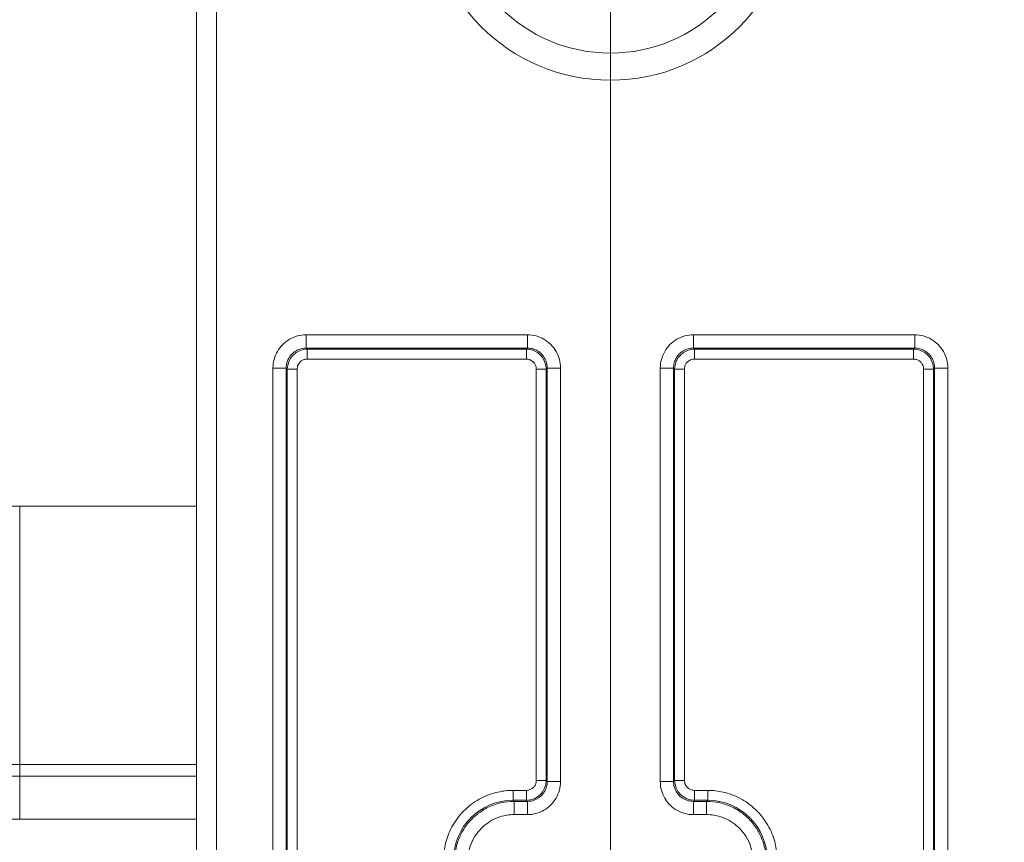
# Model space of a CAD drawing. Header units: inches. Extents: x 0.3 to 84.8, y 1.5 to 53.5.
# Tile 64 of 107: x 73.8 to 75.3, y 21.1 to 22.4. Entities that reach past the tile are written whole.
import ezdxf

# ---------------------------------------------------------------- set-up
doc = ezdxf.new("R2010")
doc.units = ezdxf.units.IN
doc.header["$LTSCALE"] = 2.5
doc.header["$MEASUREMENT"] = 0
doc.linetypes.add('CHAIN', pattern=[0.7087, 0.4724, -0.0591, 0.1181, -0.0591])
for name, color, linetype, lineweight in [('Center Mark (ANSI)', 7, 'Continuous', 9), ('Dimension (ANSI)', 7, 'Continuous', 9), ('Visible (ANSI)', 7, 'Continuous', 18), ('Visible Narrow (ANSI)', 7, 'Continuous', 5)]:
    doc.layers.add(name, color=color, linetype=linetype, lineweight=lineweight)
doc.styles.add('Note Text (ANSI)', font='arial.ttf')
doc.dimstyles.new('.XX', dxfattribs={"dimscale": 2.5, "dimtxt": 0.095, "dimasz": 0.125, "dimexe": 0.1875, "dimexo": 0.0625, "dimgap": 0.0625, "dimtad": 0, "dimtih": 1, "dimtoh": 1, "dimrnd": 1e-08, "dimzin": 0, "dimdsep": 46, "dimtxsty": 'Note Text (ANSI)', "dimblk": 'Filled-1', "dimcen": 0.09, "dimdle": 0.45, "dimclrd": 256, "dimclre": 256, "dimclrt": 256, "dimadec": 0, "dimazin": 1, "dimtfac": 1.263158, "dimtofl": 0, "dimtmove": 0, "dimatfit": 3, "dimfxl": 1, "dimtolj": 1, "dimtzin": 4, "dimlwd": -1, "dimlwe": -1, "dimarcsym": 0})

# ---------------------------------------------------------------- blocks, each defined once
blk = doc.blocks.new('Filled-1')
at = {"color": 0}
for p, q in [((0, 0), (-1, 0.25)), ((-1, 0.25), (-1, -0.25)), ((-1, 0), (0, 0)), ((-1, -0.25), (0, 0))]:
    blk.add_line(p, q, dxfattribs=at)
at = {"color": 0, "flags": 128}
blk.add_lwpolyline([(-1, -0.25), (0, 0), (-1, 0.25), (-1, -0.25)], dxfattribs=at)
at = {"color": 0}
blk.add_solid([(-1, -0.25), (0, 0), (-1, 0.25), (-1, -0.25)], dxfattribs=at)
blk = doc.blocks.new('*D52')
at = {"layer": 'Defpoints', "color": 0, "transparency": 16777216}
for p in [(74.7319, 33.6459), (69.1069, 20.0209), (74.7319, 20.0209)]:
    blk.add_point(p, dxfattribs=at)
at = {"layer": 'Dimension (ANSI)', "transparency": 16777216}
for p, q in [((69.1069, 20.1772), (69.1069, 34.1147)), ((74.7319, 20.1772), (74.7319, 34.1147)), ((69.4194, 33.6459), (71.4547, 33.6459)), ((74.4194, 33.6459), (72.3841, 33.6459))]:
    blk.add_line(p, q, dxfattribs=at)
at = {"layer": 'Dimension (ANSI)', "transparency": 16777216, "xscale": 0.3125, "yscale": 0.3125, "zscale": 0.3125, "rotation": 180}
blk.add_blockref('Filled-1', (69.1069, 33.6459), dxfattribs=at)
at = {"layer": 'Dimension (ANSI)', "transparency": 16777216, "xscale": 0.3125, "yscale": 0.3125, "zscale": 0.3125}
blk.add_blockref('Filled-1', (74.7319, 33.6459), dxfattribs=at)
at = {"layer": 'Dimension (ANSI)', "transparency": 16777216, "insert": (71.611, 33.7672), "char_height": 0.2375, "attachment_point": 1, "style": 'Note Text (ANSI)'}
blk.add_mtext('\\A1;5.63', dxfattribs=at)
blk = doc.blocks.new('*D53')
at = {"layer": 'Defpoints', "color": 0, "transparency": 16777216}
for p in [(68.6073, 32.3656), (68.6073, 20.3406), (80.6698, 20.3406)]:
    blk.add_point(p, dxfattribs=at)
at = {"layer": 'Dimension (ANSI)', "transparency": 16777216}
for p, q in [((68.7635, 32.3656), (81.1385, 32.3656)), ((80.6698, 32.0531), (80.6698, 28.0394)), ((80.6698, 20.6531), (80.6698, 27.4842)), ((68.7635, 20.3406), (81.1385, 20.3406))]:
    blk.add_line(p, q, dxfattribs=at)
at = {"layer": 'Dimension (ANSI)', "transparency": 16777216, "xscale": 0.3125, "yscale": 0.3125, "zscale": 0.3125}
for p, rotation in [((80.6698, 32.3656), 90), ((80.6698, 20.3406), 270)]:
    blk.add_blockref('Filled-1', p, dxfattribs=dict(at, rotation=rotation))
at = {"layer": 'Dimension (ANSI)', "transparency": 16777216, "insert": (80.2802, 27.8831), "char_height": 0.2375, "attachment_point": 1, "style": 'Note Text (ANSI)'}
blk.add_mtext('\\A1;12.03', dxfattribs=at)

msp = doc.modelspace()

# ---------------------------------------------------------------- linework, layer by layer
at = {"layer": 'Center Mark (ANSI)', "linetype": 'CHAIN', "ltscale": 0.219338}
msp.add_line((74.7319, 23.0343), (74.7319, 22.0468), dxfattribs=at)
at = {"layer": 'Visible (ANSI)'}
msp.add_line((74.1069, 22.9856), (74.1069, 20.0956), dxfattribs=at)
for radius in [0.2759, 0.235]:
    msp.add_circle((74.7319, 22.5406), radius, dxfattribs=at)
at = {"layer": 'Visible Narrow (ANSI)'}
for p, q in [((74.1369, 22.9856), (74.1369, 20.0956)), ((74.2723, 21.8802), (74.6066, 21.8802)), ((74.2723, 21.8602), (74.2723, 21.8802)), ((74.6066, 21.8602), (74.6066, 21.8802)), ((74.8573, 21.8802), (75.1916, 21.8802)), ((74.8573, 21.8602), (74.8573, 21.8802)), ((75.1916, 21.8602), (75.1916, 21.8802)), ((74.2723, 21.8602), (74.6066, 21.8602)), ((74.2738, 21.8586), (74.2723, 21.8602)), ((74.2738, 21.8586), (74.605, 21.8586)), ((74.2738, 21.8436), (74.2738, 21.8586)), ((74.605, 21.8586), (74.6066, 21.8602)), ((74.605, 21.8436), (74.605, 21.8586)), ((74.8573, 21.8602), (75.1916, 21.8602)), ((74.8573, 21.8602), (74.8588, 21.8586)), ((74.8588, 21.8586), (75.19, 21.8586)), ((74.8588, 21.8436), (74.8588, 21.8586)), ((75.1916, 21.8602), (75.19, 21.8586)), ((75.19, 21.8436), (75.19, 21.8586)), ((74.2738, 21.8436), (74.605, 21.8436)), ((74.8588, 21.8436), (75.19, 21.8436)), ((74.2223, 20.5809), (74.2223, 21.8302)), ((74.2423, 21.8302), (74.2223, 21.8302)), ((74.2423, 20.5809), (74.2423, 21.8302)), ((74.2439, 21.8286), (74.2423, 21.8302)), ((74.2439, 20.5825), (74.2439, 21.8286)), ((74.2589, 21.8286), (74.2439, 21.8286)), ((74.2589, 20.5825), (74.2589, 21.8286)), ((74.62, 21.8286), (74.62, 21.2075)), ((74.62, 21.8286), (74.635, 21.8286)), ((74.635, 21.8286), (74.6366, 21.8302)), ((74.635, 21.8286), (74.635, 21.2075)), ((74.6366, 21.8302), (74.6566, 21.8302)), ((74.6366, 21.8302), (74.6366, 21.2059)), ((74.6566, 21.8302), (74.6566, 21.2059)), ((74.8073, 21.2059), (74.8073, 21.8302)), ((74.8273, 21.8302), (74.8073, 21.8302)), ((74.8273, 21.2059), (74.8273, 21.8302)), ((74.8273, 21.8302), (74.8289, 21.8286)), ((74.8289, 21.2075), (74.8289, 21.8286)), ((74.8439, 21.8286), (74.8289, 21.8286)), ((74.8439, 21.2075), (74.8439, 21.8286)), ((75.205, 21.8286), (75.205, 20.5825)), ((75.205, 21.8286), (75.22, 21.8286)), ((75.2216, 21.8302), (75.22, 21.8286)), ((75.22, 21.8286), (75.22, 20.5825)), ((75.2216, 21.8302), (75.2416, 21.8302)), ((75.2216, 21.8302), (75.2216, 20.5809)), ((75.2416, 21.8302), (75.2416, 20.5809)), ((73.8397, 21.6216), (74.1069, 21.6216)), ((73.8397, 21.2316), (73.8397, 21.6216)), ((73.8397, 21.2316), (74.1069, 21.2316)), ((73.8397, 21.2316), (73.8397, 21.214)), ((73.8397, 21.214), (74.1069, 21.214)), ((73.8397, 21.149), (73.8397, 21.214)), ((74.62, 21.2075), (74.635, 21.2075)), ((74.635, 21.2075), (74.6366, 21.2059)), ((74.6366, 21.2059), (74.6566, 21.2059)), ((74.8273, 21.2059), (74.8073, 21.2059)), ((74.8273, 21.2059), (74.8289, 21.2075)), ((74.8439, 21.2075), (74.8289, 21.2075)), ((74.585, 21.1925), (74.585, 21.1775)), ((74.605, 21.1925), (74.585, 21.1925)), ((74.605, 21.1925), (74.605, 21.1775)), ((74.8789, 21.1925), (74.8588, 21.1925)), ((74.8588, 21.1925), (74.8588, 21.1775)), ((74.8789, 21.1925), (74.8789, 21.1775)), ((74.605, 21.1775), (74.585, 21.1775)), ((74.5866, 21.1759), (74.585, 21.1775)), ((74.6066, 21.1759), (74.5866, 21.1759)), ((74.5866, 21.1759), (74.5866, 21.1559)), ((74.605, 21.1775), (74.6066, 21.1759)), ((74.6066, 21.1759), (74.6066, 21.1559)), ((74.8573, 21.1759), (74.8588, 21.1775)), ((74.8773, 21.1759), (74.8573, 21.1759)), ((74.8573, 21.1759), (74.8573, 21.1559)), ((74.8789, 21.1775), (74.8588, 21.1775)), ((74.8789, 21.1775), (74.8773, 21.1759)), ((74.8773, 21.1759), (74.8773, 21.1559)), ((73.8397, 21.149), (74.1069, 21.149)), ((74.6066, 21.1559), (74.5866, 21.1559)), ((74.8517, 21.1562), (74.8517, 21.1562)), ((74.8773, 21.1559), (74.8573, 21.1559))]:
    msp.add_line(p, q, dxfattribs=at)
for radius in [5.4085, 5.0186, 5.0009, 4.9359]:
    msp.add_arc((73.8397, 16.2131), radius, 90, 93.7283, dxfattribs=at)
for centre, major_axis, ratio, start_param, end_param in [((74.2739, 21.8286), (0.0212, 0.0212), 0.999924, 0.785497, 2.356096), ((74.605, 21.8286), (0.0212, -0.0212), 0.999924, 0.785497, 2.356096), ((74.8589, 21.8286), (0.0212, 0.0212), 0.999924, 0.785497, 2.356096), ((75.19, 21.8286), (0.0212, -0.0212), 0.999924, 0.785497, 2.356096), ((74.605, 21.2075), (-0.0212, -0.0212), 0.999924, 0.785497, 2.356096), ((74.8589, 21.2075), (-0.0212, 0.0212), 0.999924, 0.785497, 2.356096), ((74.585, 21.0875), (-0.0637, 0.0637), 0.999594, 5.497937, 7.068429), ((74.8788, 21.0875), (-0.0637, -0.0637), 0.999594, 2.356353, 3.926845)]:
    msp.add_ellipse(centre, major_axis=major_axis, ratio=ratio, start_param=start_param, end_param=end_param, dxfattribs=at)
for points in [[(74.2223, 21.8302), (74.2223, 21.8347), (74.2234, 21.8433), (74.2285, 21.8556), (74.2366, 21.866), (74.247, 21.874), (74.2593, 21.8791), (74.2678, 21.8802), (74.2723, 21.8802)], [(74.6066, 21.8802), (74.6111, 21.8802), (74.6197, 21.8791), (74.6319, 21.874), (74.6424, 21.8659), (74.6504, 21.8555), (74.6555, 21.8432), (74.6566, 21.8347), (74.6566, 21.8302)], [(74.8073, 21.8302), (74.8073, 21.8347), (74.8084, 21.8432), (74.8135, 21.8555), (74.8215, 21.866), (74.8319, 21.874), (74.8442, 21.8791), (74.8528, 21.8802), (74.8573, 21.8802)], [(75.1916, 21.8802), (75.196, 21.8802), (75.2046, 21.8791), (75.2169, 21.874), (75.2273, 21.866), (75.2354, 21.8555), (75.2404, 21.8433), (75.2416, 21.8347), (75.2416, 21.8302)], [(74.8273, 21.8302), (74.8273, 21.8328), (74.828, 21.8381), (74.831, 21.8454), (74.8358, 21.8517), (74.8421, 21.8565), (74.8494, 21.8595), (74.8546, 21.8602), (74.8573, 21.8602)], [(75.1916, 21.8602), (75.1942, 21.8602), (75.1994, 21.8595), (75.2068, 21.8565), (75.213, 21.8517), (75.2179, 21.8454), (75.2209, 21.8381), (75.2216, 21.8328), (75.2216, 21.8302)], [(74.6566, 21.2059), (74.6566, 21.2014), (74.6554, 21.1928), (74.6504, 21.1806), (74.6423, 21.1701), (74.6319, 21.1621), (74.6196, 21.157), (74.611, 21.1559), (74.6066, 21.1559)], [(74.8573, 21.1559), (74.8528, 21.1559), (74.8443, 21.157), (74.832, 21.1621), (74.8215, 21.1701), (74.8135, 21.1806), (74.8084, 21.1928), (74.8073, 21.2014), (74.8073, 21.2059)], [(74.8573, 21.1759), (74.8546, 21.1759), (74.8494, 21.1766), (74.8421, 21.1796), (74.8358, 21.1844), (74.831, 21.1907), (74.828, 21.198), (74.8273, 21.2033), (74.8273, 21.2059)], [(74.585, 21.1925), (74.5821, 21.1925), (74.5759, 21.1923), (74.5649, 21.1908), (74.5527, 21.1877), (74.5399, 21.1827), (74.5273, 21.1756), (74.5154, 21.1666), (74.5048, 21.1558), (74.496, 21.1438), (74.4892, 21.1311), (74.4844, 21.1185), (74.4815, 21.1066), (74.4802, 21.0959), (74.48, 21.0901), (74.48, 21.0875)], [(74.9839, 21.0875), (74.9839, 21.0901), (74.9837, 21.0959), (74.9823, 21.1064), (74.9795, 21.1182), (74.9749, 21.1307), (74.9682, 21.1433), (74.9595, 21.1553), (74.949, 21.1661), (74.9371, 21.1753), (74.9244, 21.1825), (74.9115, 21.1876), (74.8992, 21.1907), (74.888, 21.1923), (74.8817, 21.1925), (74.8789, 21.1925)], [(74.5866, 21.1759), (74.5798, 21.1759), (74.5664, 21.1744), (74.5472, 21.1677), (74.53, 21.1569), (74.5156, 21.1425), (74.5048, 21.1253), (74.4981, 21.1061), (74.4966, 21.0926), (74.4966, 21.0859)], [(74.9673, 21.0859), (74.9673, 21.0926), (74.9658, 21.1061), (74.959, 21.1253), (74.9482, 21.1425), (74.9339, 21.1569), (74.9167, 21.1677), (74.8975, 21.1744), (74.884, 21.1759), (74.8773, 21.1759)]]:
    msp.add_open_spline(points, degree=3, dxfattribs=at)
for points, knots in [([(74.2423, 21.8302), (74.2423, 21.8305), (74.2423, 21.8308), (74.2424, 21.8335), (74.2427, 21.8358), (74.2434, 21.8385), (74.2436, 21.8391), (74.2444, 21.8416), (74.2453, 21.8434), (74.2467, 21.8459), (74.2471, 21.8466), (74.2486, 21.8488), (74.2498, 21.8502), (74.2518, 21.8522), (74.2526, 21.8529), (74.2546, 21.8545), (74.2559, 21.8554), (74.2584, 21.8569), (74.2596, 21.8574), (74.262, 21.8584), (74.2633, 21.8589), (74.266, 21.8596), (74.2676, 21.8599), (74.2702, 21.8602), (74.2712, 21.8602), (74.2723, 21.8602)], [0, 0, 0, 0, 0.019513, 0.019513, 0.166667, 0.166667, 0.202349, 0.202349, 0.333333, 0.333333, 0.385048, 0.385048, 0.5, 0.5, 0.56788, 0.56788, 0.666667, 0.666667, 0.750401, 0.750401, 0.833333, 0.833333, 0.933539, 0.933539, 1, 1, 1, 1]), ([(74.6066, 21.8602), (74.6069, 21.8602), (74.6072, 21.8602), (74.6098, 21.8601), (74.6121, 21.8598), (74.6149, 21.8591), (74.6154, 21.8589), (74.6179, 21.8581), (74.6198, 21.8572), (74.6223, 21.8558), (74.623, 21.8554), (74.6251, 21.8539), (74.6265, 21.8527), (74.6286, 21.8507), (74.6293, 21.8499), (74.6309, 21.8478), (74.6318, 21.8466), (74.6332, 21.8441), (74.6338, 21.8429), (74.6348, 21.8405), (74.6352, 21.8392), (74.636, 21.8365), (74.6363, 21.8349), (74.6365, 21.8323), (74.6366, 21.8313), (74.6366, 21.8302)], [0, 0, 0, 0, 0.019513, 0.019513, 0.166667, 0.166667, 0.202349, 0.202349, 0.333333, 0.333333, 0.385048, 0.385048, 0.5, 0.5, 0.56788, 0.56788, 0.666667, 0.666667, 0.750401, 0.750401, 0.833333, 0.833333, 0.933539, 0.933539, 1, 1, 1, 1]), ([(74.2589, 21.8286), (74.2589, 21.829), (74.2589, 21.8293), (74.259, 21.8309), (74.2592, 21.832), (74.2597, 21.8337), (74.2599, 21.8341), (74.2605, 21.8355), (74.2611, 21.8365), (74.2621, 21.8379), (74.2624, 21.8384), (74.2635, 21.8396), (74.2643, 21.8402), (74.2657, 21.8412), (74.2663, 21.8416), (74.2677, 21.8424), (74.2685, 21.8427), (74.2701, 21.8432), (74.2709, 21.8434), (74.2724, 21.8436), (74.2731, 21.8436), (74.2738, 21.8436)], [0.0000002, 0.0000002, 0.0000002, 0.0000002, 0.0418782, 0.0418782, 0.2000001, 0.2000001, 0.2590416, 0.2590416, 0.4000001, 0.4000001, 0.474212, 0.474212, 0.6000001, 0.6000001, 0.6894765, 0.6894765, 0.8, 0.8, 0.907321, 0.907321, 1, 1, 1, 1]), ([(74.605, 21.8436), (74.6053, 21.8436), (74.6057, 21.8436), (74.6072, 21.8435), (74.6084, 21.8433), (74.61, 21.8428), (74.6105, 21.8426), (74.6119, 21.842), (74.6129, 21.8414), (74.6143, 21.8404), (74.6148, 21.84), (74.6159, 21.839), (74.6166, 21.8382), (74.6176, 21.8368), (74.618, 21.8362), (74.6187, 21.8348), (74.6191, 21.834), (74.6196, 21.8324), (74.6197, 21.8316), (74.62, 21.8301), (74.62, 21.8294), (74.62, 21.8286)], [0.0000002, 0.0000002, 0.0000002, 0.0000002, 0.0418782, 0.0418782, 0.2000001, 0.2000001, 0.2590416, 0.2590416, 0.4000001, 0.4000001, 0.474212, 0.474212, 0.6000001, 0.6000001, 0.6894765, 0.6894765, 0.8, 0.8, 0.907321, 0.907321, 1, 1, 1, 1]), ([(74.8439, 21.8286), (74.8439, 21.8294), (74.8439, 21.8301), (74.8441, 21.8316), (74.8443, 21.8324), (74.8448, 21.834), (74.8451, 21.8348), (74.8459, 21.8362), (74.8462, 21.8368), (74.8472, 21.8382), (74.8479, 21.839), (74.8491, 21.84), (74.8495, 21.8404), (74.8509, 21.8414), (74.8519, 21.842), (74.8534, 21.8426), (74.8538, 21.8428), (74.8555, 21.8433), (74.8566, 21.8435), (74.8582, 21.8436), (74.8585, 21.8436), (74.8588, 21.8436)], [0.0000001, 0.0000001, 0.0000001, 0.0000001, 0.0926788, 0.0926788, 0.2000001, 0.2000001, 0.3105238, 0.3105238, 0.4000001, 0.4000001, 0.5257881, 0.5257881, 0.6000001, 0.6000001, 0.7409586, 0.7409586, 0.8, 0.8, 0.9581218, 0.9581218, 1, 1, 1, 1]), ([(75.19, 21.8436), (75.1907, 21.8436), (75.1914, 21.8436), (75.1929, 21.8434), (75.1937, 21.8432), (75.1953, 21.8427), (75.1961, 21.8424), (75.1975, 21.8416), (75.1982, 21.8412), (75.1996, 21.8402), (75.2003, 21.8396), (75.2014, 21.8384), (75.2018, 21.8379), (75.2028, 21.8365), (75.2034, 21.8355), (75.204, 21.8341), (75.2042, 21.8337), (75.2047, 21.832), (75.2049, 21.8309), (75.205, 21.8293), (75.205, 21.829), (75.205, 21.8286)], [0.0000001, 0.0000001, 0.0000001, 0.0000001, 0.0926788, 0.0926788, 0.2000001, 0.2000001, 0.3105238, 0.3105238, 0.4000001, 0.4000001, 0.5257881, 0.5257881, 0.6000001, 0.6000001, 0.7409586, 0.7409586, 0.8, 0.8, 0.9581218, 0.9581218, 1, 1, 1, 1]), ([(74.62, 21.2075), (74.62, 21.2072), (74.62, 21.2068), (74.6199, 21.2053), (74.6197, 21.2041), (74.6192, 21.2025), (74.619, 21.202), (74.6184, 21.2006), (74.6178, 21.1996), (74.6168, 21.1982), (74.6164, 21.1977), (74.6153, 21.1965), (74.6146, 21.1959), (74.6132, 21.1949), (74.6125, 21.1945), (74.6111, 21.1938), (74.6103, 21.1934), (74.6087, 21.1929), (74.6079, 21.1927), (74.6064, 21.1925), (74.6057, 21.1925), (74.605, 21.1925)], [0.0000002, 0.0000002, 0.0000002, 0.0000002, 0.0418782, 0.0418782, 0.2000001, 0.2000001, 0.2590416, 0.2590416, 0.4000001, 0.4000001, 0.474212, 0.474212, 0.6000001, 0.6000001, 0.6894765, 0.6894765, 0.8, 0.8, 0.907321, 0.907321, 1, 1, 1, 1]), ([(74.6366, 21.2059), (74.6366, 21.2056), (74.6366, 21.2053), (74.6365, 21.2027), (74.6362, 21.2004), (74.6354, 21.1976), (74.6353, 21.197), (74.6344, 21.1946), (74.6336, 21.1927), (74.6322, 21.1902), (74.6317, 21.1895), (74.6302, 21.1873), (74.6291, 21.186), (74.627, 21.1839), (74.6263, 21.1832), (74.6242, 21.1816), (74.6229, 21.1807), (74.6205, 21.1793), (74.6193, 21.1787), (74.6168, 21.1777), (74.6156, 21.1773), (74.6128, 21.1765), (74.6113, 21.1762), (74.6087, 21.176), (74.6076, 21.1759), (74.6066, 21.1759)], [0, 0, 0, 0, 0.019513, 0.019513, 0.166667, 0.166667, 0.202349, 0.202349, 0.333333, 0.333333, 0.385048, 0.385048, 0.5, 0.5, 0.56788, 0.56788, 0.666667, 0.666667, 0.750401, 0.750401, 0.833333, 0.833333, 0.933539, 0.933539, 1, 1, 1, 1]), ([(74.8588, 21.1925), (74.8581, 21.1925), (74.8574, 21.1925), (74.8559, 21.1927), (74.8551, 21.1929), (74.8535, 21.1934), (74.8527, 21.1938), (74.8513, 21.1945), (74.8507, 21.1949), (74.8493, 21.1959), (74.8485, 21.1965), (74.8474, 21.1977), (74.8471, 21.1982), (74.8461, 21.1996), (74.8455, 21.2006), (74.8449, 21.202), (74.8447, 21.2025), (74.8442, 21.2041), (74.844, 21.2053), (74.8439, 21.2068), (74.8439, 21.2072), (74.8439, 21.2075)], [0.0000001, 0.0000001, 0.0000001, 0.0000001, 0.0926788, 0.0926788, 0.2000001, 0.2000001, 0.3105238, 0.3105238, 0.4000001, 0.4000001, 0.5257881, 0.5257881, 0.6000001, 0.6000001, 0.7409586, 0.7409586, 0.8, 0.8, 0.9581218, 0.9581218, 1, 1, 1, 1]), ([(74.5866, 21.1559), (74.5828, 21.1559), (74.5791, 21.1556), (74.5754, 21.155), (74.574, 21.1548), (74.5725, 21.1545), (74.5711, 21.1542), (74.567, 21.1532), (74.5629, 21.1519), (74.559, 21.1502), (74.5581, 21.1498), (74.5572, 21.1494), (74.5562, 21.149), (74.552, 21.147), (74.548, 21.1445), (74.5442, 21.1416), (74.5438, 21.1413), (74.5434, 21.141), (74.543, 21.1407), (74.5389, 21.1374), (74.5352, 21.1337), (74.532, 21.1297), (74.5286, 21.1255), (74.5258, 21.121), (74.5235, 21.1163), (74.5233, 21.1159), (74.5231, 21.1155), (74.523, 21.1151), (74.521, 21.1107), (74.5194, 21.1061), (74.5183, 21.1014), (74.5181, 21.1006), (74.5179, 21.0997), (74.5178, 21.0988), (74.517, 21.0946), (74.5166, 21.0903), (74.5166, 21.0859)], [0, 0, 0, 0, 0.101986, 0.101986, 0.101986, 0.142857, 0.142857, 0.142857, 0.258323, 0.258323, 0.258323, 0.285714, 0.285714, 0.285714, 0.414149, 0.414149, 0.414149, 0.428571, 0.428571, 0.428571, 0.569978, 0.569978, 0.569978, 0.714286, 0.714286, 0.714286, 0.725767, 0.725767, 0.725767, 0.857143, 0.857143, 0.857143, 0.881853, 0.881853, 0.881853, 1, 1, 1, 1]), ([(74.9473, 21.0859), (74.9473, 21.0903), (74.9469, 21.0946), (74.9461, 21.0988), (74.9459, 21.0997), (74.9457, 21.1006), (74.9455, 21.1014), (74.9445, 21.1061), (74.9429, 21.1107), (74.9409, 21.1151), (74.9407, 21.1155), (74.9405, 21.1159), (74.9404, 21.1163), (74.9381, 21.121), (74.9353, 21.1255), (74.932, 21.1296), (74.9287, 21.1337), (74.925, 21.1374), (74.9209, 21.1407), (74.9205, 21.141), (74.9201, 21.1413), (74.9197, 21.1416), (74.9159, 21.1445), (74.9119, 21.147), (74.9076, 21.149), (74.9067, 21.1494), (74.9058, 21.1498), (74.9049, 21.1502), (74.901, 21.1519), (74.8969, 21.1532), (74.8928, 21.1542), (74.8913, 21.1545), (74.8899, 21.1548), (74.8884, 21.155), (74.8848, 21.1556), (74.8811, 21.1559), (74.8773, 21.1559)], [0, 0, 0, 0, 0.118147, 0.118147, 0.118147, 0.142857, 0.142857, 0.142857, 0.274233, 0.274233, 0.274233, 0.285714, 0.285714, 0.285714, 0.428571, 0.428571, 0.428571, 0.571429, 0.571429, 0.571429, 0.585851, 0.585851, 0.585851, 0.714286, 0.714286, 0.714286, 0.741677, 0.741677, 0.741677, 0.857143, 0.857143, 0.857143, 0.898014, 0.898014, 0.898014, 1, 1, 1, 1])]:
    msp.add_open_spline(points, degree=3, knots=knots, dxfattribs=at)

# ---------------------------------------------------------------- dimensions: what is measured, and where the dimension line sits
at = {"layer": 'Dimension (ANSI)'}
for base, p1, p2, angle, override, picture, middle in [((74.7319294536, 33.6459074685), (69.1069294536, 20.0209074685), (74.7319294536, 20.0209074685), 180, {"dimgap": 0.0625, "dimtih": 0, "dimtoh": 0, "dimdec": 2, "dimtol": 0, "dimlim": 0, "dimtp": 0, "dimtm": 0, "dimtdec": 2, "dimatfit": 1}, '*D52', (71.9194294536, 33.6459074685)), ((80.6697727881, 20.3405618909), (68.6072727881, 32.3655618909), (68.6072727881, 20.3405618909), 90, {"dimgap": 0.0625, "dimdec": 2, "dimtol": 0, "dimlim": 0, "dimtp": 0, "dimtm": 0, "dimtdec": 2, "dimatfit": 1}, '*D53', (80.6697727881, 27.7617795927))]:
    dim = msp.add_linear_dim(base=base, p1=p1, p2=p2, angle=angle, dimstyle='.XX', override=override, dxfattribs=at)
    dim.commit()
    dim.dimension.update_dxf_attribs({"geometry": picture, "text_midpoint": middle, "dimtype": 160})

doc.saveas('drawing.dxf')
